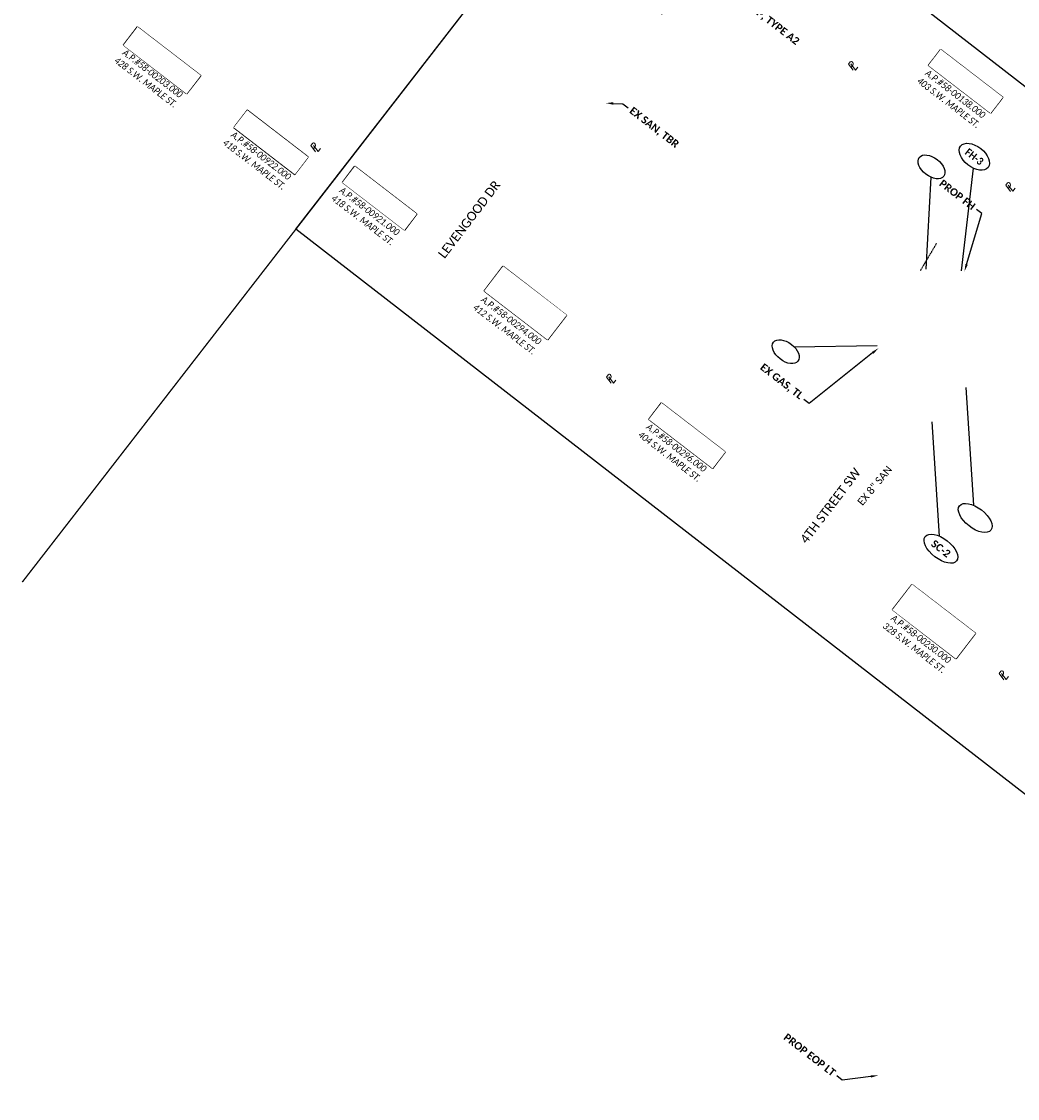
# Model space of a CAD drawing. Header units: feet. Extents: x 2204748 to 2209851, y 304262 to 307692.
# Tile 3 of 11: x 2205910 to 2206281, y 305903 to 306305. Entities that reach past the tile are written whole.
import ezdxf
from ezdxf import colors
from ezdxf.entities.mleader import LeaderData, LeaderLine
from ezdxf.math import Vec2, Vec3

# ---------------------------------------------------------------- set-up
doc = ezdxf.new("R2010")
doc.units = ezdxf.units.FT
doc.header["$MEASUREMENT"] = 0
doc.set_wipeout_variables(frame=1)
doc.linetypes.add('OhDOT_USTN5', pattern=[0.11, 0.055, -0.055])
doc.linetypes.add('setbackex', pattern=[1.4, 1.3, -0.1])
for name, color, linetype in [('0_Text+_Line_Mask', 9, 'Continuous'), ('DR_X_Storm_Sewer', 151, 'OhDOT_USTN5'), ('DV_X_Owner_Labels', 7, 'setbackex'), ('DV_X_Text', 7, 'Continuous'), ('RW_X_Text', 7, 'Continuous'), ('SH_TextM', 7, 'Continuous'), ('UT_P_Sanitary_Text', 7, 'Continuous'), ('UT_P_Water_Text', 7, 'Continuous')]:
    doc.layers.add(name, color=color, linetype=linetype)
doc.layers.add('SH_VPort', color=5, linetype='Continuous', plot=False)
doc.styles.add('Simplex Normal (0.14)', font='calibri.ttf', dxfattribs={"height": 0.14})
doc.styles.add('Slanted Normal (0.125) Font 31', font='calibrii.ttf', dxfattribs={"width": 0.9, "height": 0.125})
doc.styles.add('Slanted-Sub Title', font='calibriz.ttf', dxfattribs={"height": 0.17})
doc.styles.add('Straight Normal (0.14) Font 30', font='calibrib.ttf', dxfattribs={"height": 0.14})
doc.styles.add('Straight-Normal', font='calibrib.ttf', dxfattribs={"height": 0.14})

# ---------------------------------------------------------------- blocks, each defined once
blk = doc.blocks.new('PL')
at = {"layer": 'DV_X_Text', "char_height": 0.14, "attachment_point": 1, "style": 'Simplex Normal (0.14)'}
for s, insert, width in [('{\\Fsimplex|c0;\\Q15;P}', (-0.028, 0.106), 0.15221), ('{\\Fsimplex|c0;\\Q15;L}', (0.002, 0.072), 0.05119)]:
    blk.add_mtext(s, dxfattribs=dict(at, insert=insert, width=width))

msp = doc.modelspace()

# ---------------------------------------------------------------- linework, layer by layer
at = {"layer": '0_Text+_Line_Mask'}
for points in [[(2205952.9, 306302.53), (2205976.48, 306284.39), (2205971.2, 306277.52), (2205947.62, 306295.66)], [(2206252.62, 306294.13), (2206275.83, 306276.28), (2206271.23, 306270.29), (2206248.02, 306288.14)], [(2206016.56, 306253.93), (2205993.8, 306271.44), (2205988.83, 306264.99), (2206011.6, 306247.47)], [(2206034, 306250.48), (2206057.11, 306232.7), (2206052.45, 306226.63), (2206029.34, 306244.41)], [(2206089.33, 306213.19), (2206113.02, 306194.97), (2206105.89, 306185.71), (2206082.21, 306203.93)], [(2206148.43, 306162.18), (2206172.23, 306143.88), (2206167.48, 306137.7), (2206143.68, 306156.01)], [(2206241.94, 306094.43), (2206265.62, 306076.21), (2206258.28, 306066.66), (2206234.59, 306084.88)]]:
    msp.add_lwpolyline(points, close=True, dxfattribs=at)
at = {"layer": 'DR_X_Storm_Sewer'}
msp.add_line((2206245.01, 306211.43), (2206251.14, 306221.78), dxfattribs=at)
at = {"layer": 'SH_TextM'}
for points in [[(2206248.96, 306246.41), (2206247, 306212.09)], [(2206197.87, 306183.14), (2206228.93, 306183.62)]]:
    msp.add_lwpolyline(points, dxfattribs=at)
for centre in [(2206249.18, 306250.27), (2206194.78, 306181.28)]:
    msp.add_ellipse(centre, major_axis=(-4.56, 3.53), ratio=0.596932, dxfattribs=at)
at = {"layer": 'SH_VPort', "color": 12, "const_width": 0.5}
msp.add_lwpolyline([(2205909.83, 306095.24), (2206254.63, 306540.07)], dxfattribs=at)
at = {"layer": 'SH_VPort', "elevation": -658.73}
msp.add_lwpolyline([(2206139.94, 306392.1), (2206535.12, 306085.79), (2206407.18, 305920.73), (2206012, 306227.05)], close=True, dxfattribs=at)
at = {"layer": 'UT_P_Sanitary_Text'}
for points in [[(2206261.98, 306167.92), (2206264.87, 306123.93)], [(2206249.27, 306155.07), (2206252.07, 306112.47)]]:
    msp.add_lwpolyline(points, dxfattribs=at)
for centre in [(2206265.49, 306119.21), (2206252.69, 306107.74)]:
    msp.add_ellipse(centre, major_axis=(-5.87, 4.55), ratio=0.506976, dxfattribs=at)
at = {"layer": 'UT_P_Water_Text'}
msp.add_lwpolyline([(2206260.34, 306211.42), (2206264.88, 306249.73)], dxfattribs=at)
msp.add_ellipse((2206265.16, 306254.06), major_axis=(-5.13, 3.98), ratio=0.596932, dxfattribs=at)

# ---------------------------------------------------------------- block references
at = {"layer": 'DV_X_Text'}
for p, xscale, yscale, zscale, rotation in [((2206219.45, 306286.79), 20.00000000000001, 20.00000000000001, 20.00000000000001, 52.27134078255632), ((2206018.84, 306256.39), 20, 20, 20, 52.05374971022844), ((2206278.17, 306241.59), 20.00000000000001, 20.00000000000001, 20.00000000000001, 52.27134078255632), ((2206129.13, 306169.99), 20, 20, 20, 52.05011112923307), ((2206275.63, 306059.31), 20, 20, 20, 52.0354245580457)]:
    msp.add_blockref('PL', p, dxfattribs=dict(at, xscale=xscale, yscale=yscale, zscale=zscale, rotation=rotation))

# ---------------------------------------------------------------- texts
at = {"layer": 'DV_X_Owner_Labels', "char_height": 2.5, "width": 97.223, "attachment_point": 2, "rotation": 322.431, "style": 'Slanted Normal (0.125) Font 31'}
for s, insert in [('MARK P. CARRON\\PO.R. 1302, PG. 2673\\PA.P.#58-00203.000\\P428 S.W. MAPLE ST.', (2205964.34, 306292.73)), ('RONALD H. ECKERT\\PMARY M. ECKERT\\PA.P.#58-00138.000\\P403 S.W. MAPLE ST.', (2206263.94, 306285.11)), ('VIRGINIA K. BAAB\\PO.R. 1053, PG. 1759\\PA.P.#58-00922.000\\P418 S.W. MAPLE ST.', (2206004.83, 306262.07)), ('VIRGINIA K. BAAB\\PO.R. 1053, PG. 1759\\PA.P.#58-00921.000\\P418 S.W. MAPLE ST.', (2206045.31, 306241.33)), ('EMILY PARSONS\\PTHOMAS PARSONS\\PO.R. 1565, PG. 2473\\PA.P.#58-00294.000\\P412 S.W. MAPLE ST.', (2206100.75, 306203.87)), ('RICHARD T. KASER\\PO.R. 1440, PG. 1855\\PA.P.#58-00296.000\\P404 S.W. MAPLE ST.', (2206159.85, 306153.05)), ('LARRY J. MILLER\\PCAROL J. MILLER\\PO.R. 1022, PG. 1829\\PA.P.#58-00230.000\\P328 S.W. MAPLE ST.', (2206253.67, 306084.95))]:
    msp.add_mtext(s, dxfattribs=dict(at, insert=insert))
at = {"layer": 'RW_X_Text', "style": 'Slanted-Sub Title'}
for s, p in [('LEVENGOOD DR', (2206067.46, 306215.8)), ('4TH STREET SW', (2206202.55, 306109.33))]:
    msp.add_text(s, height=3.4, rotation=52.7517, dxfattribs=at).set_placement(p)
at = {"layer": 'UT_P_Sanitary_Text', "insert": (2206221.25, 306125.39, -658.73), "char_height": 2.8, "attachment_point": 1, "rotation": 50.2914, "style": 'Straight Normal (0.14) Font 30'}
msp.add_mtext('{\\fCalibri|b0|i0|c0|p34;EX 8" SAN}', dxfattribs=at)
at = {"layer": 'UT_P_Water_Text', "insert": (2206265.16, 306254.06), "char_height": 2.8, "width": 13.0687, "attachment_point": 5, "rotation": 322.2559, "style": 'Straight-Normal'}
msp.add_mtext('{\\W0.9;FH-3}', dxfattribs=at)
at = {"layer": 'UT_P_Water_Text', "insert": (2206252.69, 306107.74), "char_height": 2.8, "attachment_point": 5, "rotation": 322.22, "style": 'Straight Normal (0.14) Font 30'}
msp.add_mtext('SC-2', dxfattribs=at)

# ---------------------------------------------------------------- leaders
at = {"layer": 'SH_TextM'}
ml = msp.add_multileader_mtext('Standard', dxfattribs=at)
ml.set_content('CURB RAMP, TYPE A2\\P(TYP.)', color=256, style='Straight Normal (0.14) Font 30')
ml.set_leader_properties(color=256, linetype='Continuous', lineweight=-1)
ml.build(insert=Vec2(0, 0))
ml.multileader.update_dxf_attribs({"text_right_attachment_type": 3, "dogleg_length": 0.125, "arrow_head_size": 2.8})
ctx = ml.context
ctx.base_point, ctx.char_height, ctx.arrow_head_size, ctx.landing_gap_size, ctx.plane_origin, ctx.plane_x_axis, ctx.plane_y_axis = Vec3(2206167.64, 306320.88, -658.73), 2.8, 2.8, 1.2, Vec3(2206148.16, 306306.86, -658.73), Vec3(0.790369, -0.612631), Vec3(0.612631, 0.790369)
ctx.right_attachment = 3
notes = []
notes.append((ctx, [(0, (1, 1, 0), (2206165.66, 306322.41, -658.73), (0.790369, -0.612631), 2.5, [(0, [(2206148.16, 306306.86, -658.73)], 0, [])])]))
ctx.mtext.insert, ctx.mtext.text_direction, ctx.mtext.rotation, ctx.mtext.flow_direction = Vec3(2206169.67, 306321.55, -658.73), Vec3(0.790369, -0.612631), 5.6238, 5
ml = msp.add_multileader_mtext('Standard', dxfattribs=at)
ml.set_content('PROP FH', color=256, style='Straight Normal (0.14) Font 30')
ml.set_leader_properties(color=256, linetype='Continuous', lineweight=-1)
ml.build(insert=Vec2(0, 0))
ml.multileader.update_dxf_attribs({"text_right_attachment_type": 3, "dogleg_length": 0.125, "arrow_head_size": 2.8, "scale": 20})
ctx = ml.context
ctx.base_point, ctx.scale, ctx.char_height, ctx.arrow_head_size, ctx.landing_gap_size, ctx.plane_origin, ctx.plane_x_axis, ctx.plane_y_axis = Vec3(2206251.91, 306245.2, 1044.87), 20, 2.8, 2.8, 1.2, Vec3(2206261.47, 306211.19, 1044.87), Vec3(0.79262, -0.609716), Vec3(0.609716, 0.79262)
ctx.right_attachment, ctx.text_align_type = 3, 2
notes.append((ctx, [(1, (1, 1, 0), (2206267.95, 306232.82, 1044.87), (-0.79262, 0.609716), 2.5, [(0, [(2206261.47, 306211.19, 1044.87)], 0, [])])]))
ctx.mtext.insert, ctx.mtext.text_direction, ctx.mtext.rotation, ctx.mtext.alignment, ctx.mtext.flow_direction = Vec3(2206265.9, 306236.23, 1044.87), Vec3(0.79262, -0.609716), 5.627483, 3, 5
ml = msp.add_multileader_mtext('Standard', dxfattribs=at)
ml.set_content('EX GAS, TL', color=256, style='Straight Normal (0.14) Font 30')
ml.set_leader_properties(color=256, linetype='Continuous', lineweight=-1)
ml.build(insert=Vec2(0, 0))
ml.multileader.update_dxf_attribs({"text_right_attachment_type": 3, "dogleg_length": 0.125, "arrow_head_size": 2.8})
ctx = ml.context
ctx.base_point, ctx.char_height, ctx.arrow_head_size, ctx.landing_gap_size, ctx.plane_origin, ctx.plane_x_axis, ctx.plane_y_axis = Vec3(2206184.64, 306176.57, -658.73), 2.8, 2.8, 1.2, Vec3(2206229.4, 306182.59, -658.73), Vec3(0.790369, -0.612631), Vec3(0.612631, 0.790369)
ctx.right_attachment, ctx.text_align_type = 3, 2
notes.append((ctx, [(0, (1, 1, 0), (2206203.5, 306161.91, -658.73), (-0.790369, 0.612631), 2.5, [(0, [(2206229.4, 306182.59, -658.73)], 0, [])])]))
ctx.mtext.insert, ctx.mtext.text_direction, ctx.mtext.rotation, ctx.mtext.alignment, ctx.mtext.flow_direction = Vec3(2206201.65, 306165.56, -658.73), Vec3(0.790369, -0.612631), 5.6238, 3, 5
ml = msp.add_multileader_mtext('Standard', dxfattribs=at)
ml.set_content('PROP EOP LT', color=256, style='Straight Normal (0.14) Font 30')
ml.set_leader_properties(color=256, linetype='Continuous', lineweight=-1)
ml.build(insert=Vec2(0, 0))
ml.multileader.update_dxf_attribs({"text_right_attachment_type": 3, "dogleg_length": 0.125, "arrow_head_size": 2.8})
ctx = ml.context
ctx.base_point, ctx.char_height, ctx.arrow_head_size, ctx.landing_gap_size, ctx.plane_origin, ctx.plane_x_axis, ctx.plane_y_axis = Vec3(2206193.47, 305926.74, -658.73), 2.8, 2.8, 1.2, Vec3(2206229.29, 305911.11, -658.73), Vec3(0.790369, -0.612631), Vec3(0.612631, 0.790369)
ctx.right_attachment, ctx.text_align_type = 3, 2
notes.append((ctx, [(0, (1, 1, 0), (2206215.78, 305909.39, -658.73), (-0.790369, 0.612631), 2.5, [(0, [(2206229.29, 305911.11, -658.73)], 0, [])])]))
ctx.mtext.insert, ctx.mtext.text_direction, ctx.mtext.rotation, ctx.mtext.alignment, ctx.mtext.flow_direction = Vec3(2206213.75, 305912.82, -658.73), Vec3(0.790369, -0.612631), 5.6238, 3, 5
at = {"layer": 'UT_P_Sanitary_Text'}
ml = msp.add_multileader_mtext('Standard', dxfattribs=at)
ml.set_content('EX SAN, TBR', color=256, style='Straight Normal (0.14) Font 30')
ml.set_leader_properties(color=256, linetype='Continuous', lineweight=-1)
ml.build(insert=Vec2(0, 0))
ml.multileader.update_dxf_attribs({"text_right_attachment_type": 3, "dogleg_length": 0.125, "arrow_head_size": 2.8})
ctx = ml.context
ctx.base_point, ctx.char_height, ctx.arrow_head_size, ctx.landing_gap_size, ctx.plane_origin, ctx.plane_x_axis, ctx.plane_y_axis = Vec3(2206135.91, 306272.28, -658.73), 2.8, 2.8, 1.2, Vec3(2206226.91, 306197.04, -658.73), Vec3(0.790369, -0.612631), Vec3(0.612631, 0.790369)
ctx.right_attachment = 3
notes.append((ctx, [(1, (1, 1, 0), (2206133.94, 306273.81, -658.73), (0.790369, -0.612631), 2.5, [(0, [(2206127.63, 306274.06, -658.73)], 0, [])])]))
ctx.mtext.insert, ctx.mtext.text_direction, ctx.mtext.rotation, ctx.mtext.flow_direction = Vec3(2206137.91, 306272.9, -658.73), Vec3(0.790369, -0.612631), 5.6238, 5
for ctx, leaders in notes:
    for number, flags, end, landing, length, lines in leaders:
        leader = LeaderData()
        leader.index, (leader.has_last_leader_line, leader.has_dogleg_vector, leader.attachment_direction) = number, flags
        leader.last_leader_point, leader.dogleg_vector, leader.dogleg_length = Vec3(end), Vec3(landing), length
        for number, points, colour, breaks in lines:
            line = LeaderLine()
            line.index, line.vertices, line.color, line.breaks = number, Vec3.list(points), colors.encode_raw_color(colour), breaks
            leader.lines.append(line)
        ctx.leaders.append(leader)

# ---------------------------------------------------------------- next in the draw order: wipeouts: each hides what was drawn before it
for points in [[(2205952.9, 306302.53), (2205976.48, 306284.39), (2205971.2, 306277.52), (2205947.62, 306295.66)], [(2206252.62, 306294.13), (2206275.83, 306276.28), (2206271.23, 306270.29), (2206248.02, 306288.14)], [(2206016.56, 306253.93), (2205993.8, 306271.44), (2205988.83, 306264.99), (2206011.6, 306247.47)], [(2206034, 306250.48), (2206057.11, 306232.7), (2206052.45, 306226.63), (2206029.34, 306244.41)], [(2206089.33, 306213.19), (2206113.02, 306194.97), (2206105.89, 306185.71), (2206082.21, 306203.93)], [(2206148.43, 306162.18), (2206172.23, 306143.88), (2206167.48, 306137.7), (2206143.68, 306156.01)], [(2206241.94, 306094.43), (2206265.62, 306076.21), (2206258.28, 306066.66), (2206234.59, 306084.88)]]:
    msp.add_wipeout(points).dxf.layer = '0_Text+_Line_Mask'

doc.saveas('drawing.dxf')
